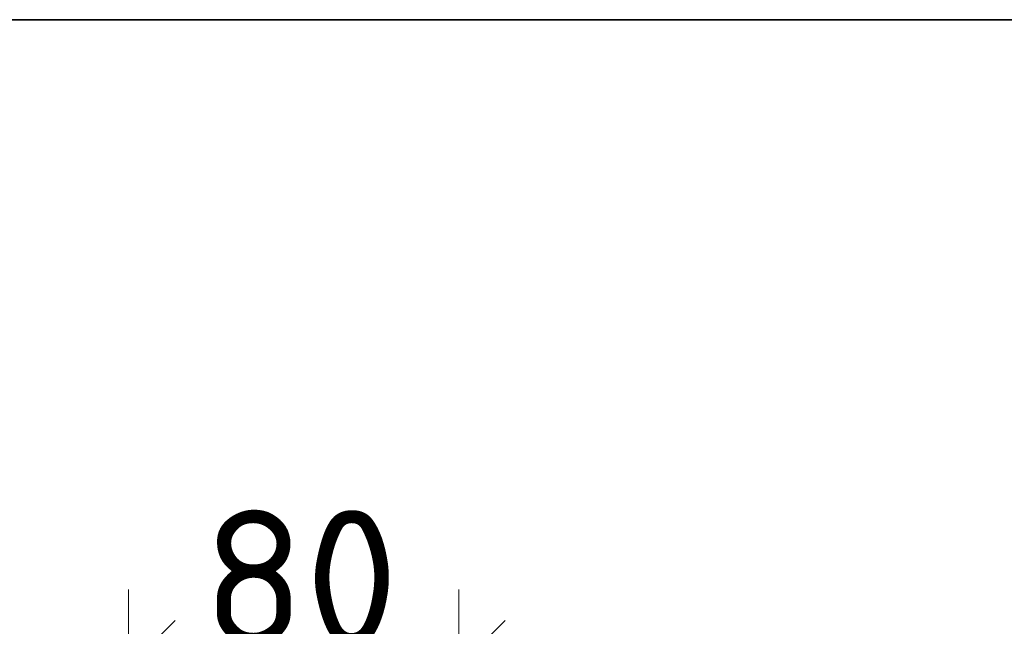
# Model space of a CAD drawing. Header units: metres. Extents: x -38 to 114, y -15 to 21.
# Tile 236 of 244: x 74.573 to 74.812, y 13.125 to 13.272. Entities that reach past the tile are written whole.
import ezdxf

# ---------------------------------------------------------------- set-up
doc = ezdxf.new("R2010")
doc.units = ezdxf.units.M
doc.header["$PDMODE"] = 65
for name, color, linetype, lineweight in [('XR$3$Размерная линия_ общее', 7, 'Continuous', 13), ('XR$4$Размерная линия_ общее', 7, 'Continuous', 13), ('XR$6$Размерная линия_ общее', 7, 'Continuous', 13)]:
    doc.layers.add(name, color=color, linetype=linetype, lineweight=lineweight)
doc.styles.add('ISOCPEUR', font='txt')
doc.dimstyles.new('DIMSTYLE_8', dxfattribs={"dimtxt": 0.033, "dimasz": 0.0375, "dimexe": 0, "dimexo": 0, "dimgap": 0.0165, "dimtad": 2, "dimdec": 0, "dimlfac": 1000, "dimrnd": 1, "dimzin": 12, "dimdsep": 46, "dimtxsty": 'ISOCPEUR', "dimblk1": 'ALL_ML_STRICH', "dimblk2": 'ALL_ML_STRICH', "dimsah": 1, "dimcen": 0, "dimclrd": 7, "dimclre": 256, "dimclrt": 7, "dimadec": 0, "dimazin": 0, "dimtfac": 1, "dimtdec": 0, "dimtix": 1, "dimtmove": 2, "dimatfit": 3, "dimfxl": 0, "dimtzin": 0, "dimlwd": 0, "dimlwe": -3, "dimarcsym": 0})

# ---------------------------------------------------------------- blocks, each defined once
blk = doc.blocks.new('ALL_ML_STRICH')
at = {"color": 0, "linetype": 'ByBlock', "lineweight": -2}
for p, q in [((0, -0.5), (0, 0.5)), ((-0.3, -0.3), (0.3, 0.3)), ((-1, 0), (0.5, 0))]:
    blk.add_line(p, q, dxfattribs=at)
blk = doc.blocks.new('*D230')
at = {"layer": 'DEFPOINTS', "color": 7, "linetype": 'Continuous', "lineweight": 13, "transparency": 33554687}
for p in [(74.5993603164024, 13.11478406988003), (74.67936031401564, 13.04948562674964), (74.5993603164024, 12.89948562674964)]:
    blk.add_point(p, dxfattribs=at)
at = {"layer": 'XR$3$Размерная линия_ общее', "color": 253, "linetype": 'Continuous', "lineweight": -2, "true_color": 0xa0a0a0, "transparency": 33554687}
for p, q in [((74.5993603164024, 12.91948562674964), (74.5993603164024, 13.11478406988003)), ((74.67936031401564, 13.06948562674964), (74.67936031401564, 13.11478406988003))]:
    blk.add_line(p, q, dxfattribs=at)
at = {"layer": 'XR$3$Размерная линия_ общее', "color": 7, "linetype": 'Continuous', "lineweight": -2, "transparency": 33554687}
blk.add_line((74.5993603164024, 13.11478406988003), (74.67936031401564, 13.11478406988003), dxfattribs=at)
at = {"layer": 'XR$3$Размерная линия_ общее', "color": 7, "linetype": 'Continuous', "lineweight": 13, "transparency": 33554687, "xscale": 0.0375, "yscale": 0.0375, "zscale": 0.0375, "rotation": 180}
blk.add_blockref('ALL_ML_STRICH', (74.5993603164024, 13.11478406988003), dxfattribs=at)
at = {"layer": 'XR$3$Размерная линия_ общее', "color": 7, "linetype": 'Continuous', "lineweight": 13, "transparency": 33554687, "xscale": 0.0375, "yscale": 0.0375, "zscale": 0.0375}
blk.add_blockref('ALL_ML_STRICH', (74.67936031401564, 13.11478406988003), dxfattribs=at)
at = {"layer": 'XR$3$Размерная линия_ общее', "color": 7, "linetype": 'Continuous', "lineweight": 13, "transparency": 33554687, "insert": (74.64101031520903, 13.13628406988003), "char_height": 0.033, "width": 0.066, "attachment_point": 5, "style": 'ISOCPEUR'}
blk.add_mtext('\\A1;{80}', dxfattribs=at)
blk = doc.blocks.new('*D570')
at = {"layer": 'DEFPOINTS', "color": 7, "linetype": 'Continuous', "lineweight": 13, "transparency": 33554687}
for p in [(74.5993603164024, 13.11478406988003), (74.67936031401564, 13.04948562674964), (74.5993603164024, 12.89948562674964)]:
    blk.add_point(p, dxfattribs=at)
at = {"layer": 'XR$4$Размерная линия_ общее', "color": 253, "linetype": 'Continuous', "lineweight": -2, "true_color": 0xa0a0a0, "transparency": 33554687}
for p, q in [((74.5993603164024, 12.91948562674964), (74.5993603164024, 13.11478406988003)), ((74.67936031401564, 13.06948562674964), (74.67936031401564, 13.11478406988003))]:
    blk.add_line(p, q, dxfattribs=at)
at = {"layer": 'XR$4$Размерная линия_ общее', "color": 7, "linetype": 'Continuous', "lineweight": -2, "transparency": 33554687}
blk.add_line((74.5993603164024, 13.11478406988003), (74.67936031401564, 13.11478406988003), dxfattribs=at)
at = {"layer": 'XR$4$Размерная линия_ общее', "color": 7, "linetype": 'Continuous', "lineweight": 13, "transparency": 33554687, "xscale": 0.0375, "yscale": 0.0375, "zscale": 0.0375, "rotation": 180}
blk.add_blockref('ALL_ML_STRICH', (74.5993603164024, 13.11478406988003), dxfattribs=at)
at = {"layer": 'XR$4$Размерная линия_ общее', "color": 7, "linetype": 'Continuous', "lineweight": 13, "transparency": 33554687, "xscale": 0.0375, "yscale": 0.0375, "zscale": 0.0375}
blk.add_blockref('ALL_ML_STRICH', (74.67936031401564, 13.11478406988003), dxfattribs=at)
at = {"layer": 'XR$4$Размерная линия_ общее', "color": 7, "linetype": 'Continuous', "lineweight": 13, "transparency": 33554687, "insert": (74.64101031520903, 13.13628406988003), "char_height": 0.033, "width": 0.066, "attachment_point": 5, "style": 'ISOCPEUR'}
blk.add_mtext('\\A1;{80}', dxfattribs=at)
blk = doc.blocks.new('*D947')
at = {"layer": 'DEFPOINTS', "color": 7, "linetype": 'Continuous', "lineweight": 13, "transparency": 33554687}
for p in [(74.5993603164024, 13.11478406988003), (74.67936031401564, 13.04948562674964), (74.5993603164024, 12.89948562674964)]:
    blk.add_point(p, dxfattribs=at)
at = {"layer": 'XR$6$Размерная линия_ общее', "color": 253, "linetype": 'Continuous', "lineweight": -2, "true_color": 0xa0a0a0, "transparency": 33554687}
for p, q in [((74.5993603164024, 12.91948562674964), (74.5993603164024, 13.11478406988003)), ((74.67936031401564, 13.06948562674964), (74.67936031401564, 13.11478406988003))]:
    blk.add_line(p, q, dxfattribs=at)
at = {"layer": 'XR$6$Размерная линия_ общее', "color": 7, "linetype": 'Continuous', "lineweight": -2, "transparency": 33554687}
blk.add_line((74.5993603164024, 13.11478406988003), (74.67936031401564, 13.11478406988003), dxfattribs=at)
at = {"layer": 'XR$6$Размерная линия_ общее', "color": 7, "linetype": 'Continuous', "lineweight": 13, "transparency": 33554687, "xscale": 0.0375, "yscale": 0.0375, "zscale": 0.0375, "rotation": 180}
blk.add_blockref('ALL_ML_STRICH', (74.5993603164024, 13.11478406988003), dxfattribs=at)
at = {"layer": 'XR$6$Размерная линия_ общее', "color": 7, "linetype": 'Continuous', "lineweight": 13, "transparency": 33554687, "xscale": 0.0375, "yscale": 0.0375, "zscale": 0.0375}
blk.add_blockref('ALL_ML_STRICH', (74.67936031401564, 13.11478406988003), dxfattribs=at)
at = {"layer": 'XR$6$Размерная линия_ общее', "color": 7, "linetype": 'Continuous', "lineweight": 13, "transparency": 33554687, "insert": (74.64101031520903, 13.13628406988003), "char_height": 0.033, "width": 0.066, "attachment_point": 5, "style": 'ISOCPEUR'}
blk.add_mtext('\\A1;{80}', dxfattribs=at)

msp = doc.modelspace()

# ---------------------------------------------------------------- linework, layer by layer
at = {"color": 7, "linetype": 'Continuous', "lineweight": 35, "transparency": 33554687}
msp.add_line((86.41979461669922, 13.27170593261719), (67.91979461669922, 13.27170593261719), dxfattribs=at)

# ---------------------------------------------------------------- dimensions: what is measured, and where the dimension line sits
at = {"layer": 'XR$3$Размерная линия_ общее', "color": 7, "linetype": 'Continuous', "lineweight": 13, "transparency": 33554687}
dim = msp.add_linear_dim(base=(74.67936031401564, 13.11478406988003), p1=(74.5993603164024, 12.91948562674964), p2=(74.67936031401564, 13.06948562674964), dimstyle='DIMSTYLE_8', override={"dimpost": '<>', "dimclrd": 7, "dimclre": 253, "dimclrt": 7, "dimlwd": 0, "dimlwe": 65533}, dxfattribs=at)
dim.commit()
dim.dimension.update_dxf_attribs({"geometry": '*D230', "text_midpoint": (74.64101031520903, 13.13628406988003), "dimtype": 160})
at = {"layer": 'XR$4$Размерная линия_ общее', "color": 7, "linetype": 'Continuous', "lineweight": 13, "transparency": 33554687}
dim = msp.add_linear_dim(base=(74.67936031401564, 13.11478406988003), p1=(74.5993603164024, 12.91948562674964), p2=(74.67936031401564, 13.06948562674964), dimstyle='DIMSTYLE_8', override={"dimpost": '<>', "dimclrd": 7, "dimclre": 253, "dimclrt": 7, "dimlwd": 0, "dimlwe": 65533}, dxfattribs=at)
dim.commit()
dim.dimension.update_dxf_attribs({"geometry": '*D570', "text_midpoint": (74.64101031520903, 13.13628406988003), "dimtype": 160})
at = {"layer": 'XR$6$Размерная линия_ общее', "color": 7, "linetype": 'Continuous', "lineweight": 13, "transparency": 33554687}
dim = msp.add_linear_dim(base=(74.67936031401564, 13.11478406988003), p1=(74.5993603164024, 12.91948562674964), p2=(74.67936031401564, 13.06948562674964), dimstyle='DIMSTYLE_8', override={"dimpost": '<>', "dimclrd": 7, "dimclre": 253, "dimclrt": 7, "dimlwd": 0, "dimlwe": 65533}, dxfattribs=at)
dim.commit()
dim.dimension.update_dxf_attribs({"geometry": '*D947', "text_midpoint": (74.64101031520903, 13.13628406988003), "dimtype": 160})

doc.saveas('drawing.dxf')
